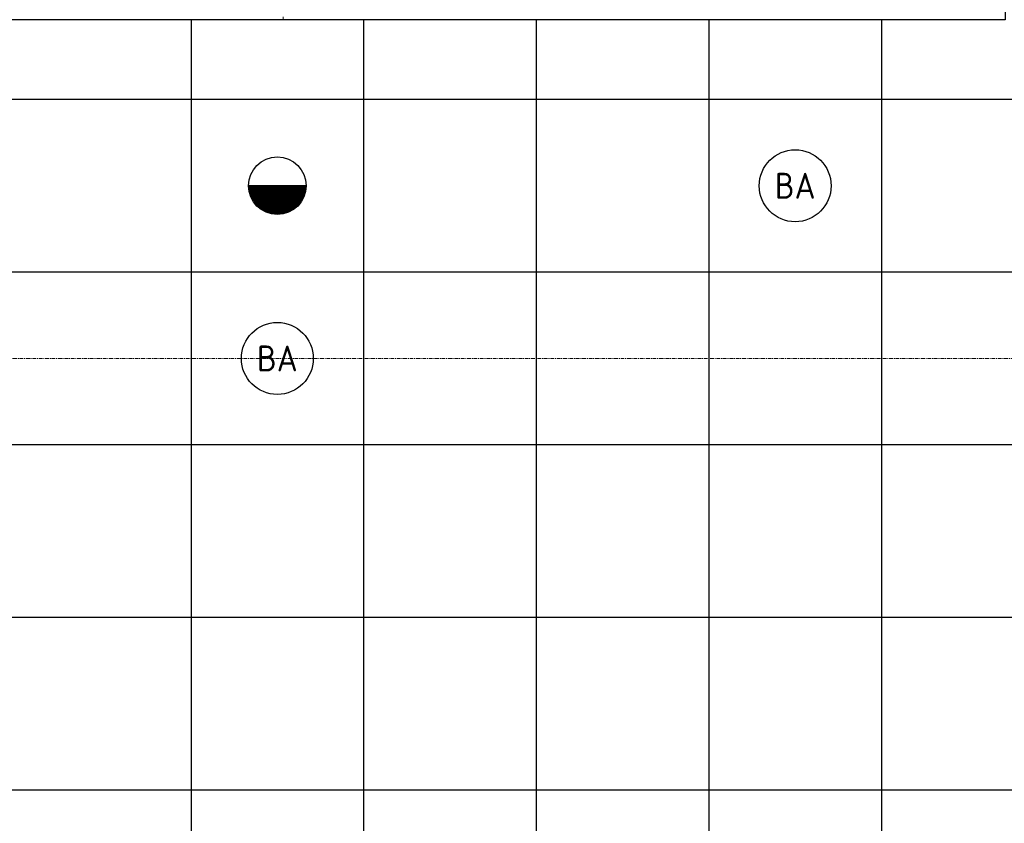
# Model space of a CAD drawing. Header units: millimetres. Extents: x 3625 to 92626, y -20577 to 42628.
# Tile 256 of 256: x 66310 to 69732, y 12213 to 15005. Entities that reach past the tile are written whole.
import ezdxf
from ezdxf.enums import TextEntityAlignment as Align

# ---------------------------------------------------------------- set-up
doc = ezdxf.new("R2010")
doc.units = ezdxf.units.MM
doc.linetypes.add('stramien', pattern=[22.225, 12.7, -3.175, 3.175, -3.175])
for name, color, linetype in [('ATN Hygiene plafond', 20, 'Continuous'), ('ATN Roosterplafond', 20, 'Continuous'), ('EL6311--', 3, 'Continuous'), ('EL6511--', 3, 'Continuous')]:
    doc.layers.add(name, color=color, linetype=linetype)
doc.layers.add('I-WALL', color=2, linetype='Continuous', lineweight=25)
doc.layers.add('S-GRID', color=1, linetype='Continuous', lineweight=18)
doc.styles.add('STABICAD-018', font='ISO8.SHX', dxfattribs={"height": 90})

# ---------------------------------------------------------------- blocks, each defined once
blk = doc.blocks.new('A$C7A9C0EE5')
at = {"layer": 'I-WALL', "color": 50, "lineweight": 18}
for p, q in [((-2785.9, 1187), (-2785.9, 1177)), ((-2785.9, 1177), (-277, 1177))]:
    blk.add_line(p, q, dxfattribs=at)
blk = doc.blocks.new('1115B3A')
at = {"color": 0, "linetype": 'Continuous'}
blk.add_circle((0, 0), 2.5, dxfattribs=at)
at = {"color": 0, "linetype": 'Continuous', "style": 'STABICAD-018'}
for tag, p in [('PANEL', (0, 8)), ('CIRCUIT', (0, 5)), ('SUBCIRCUIT', (4.5, 5)), ('LIGHTFIXTURECODE', (0, 0)), ('SWITCHCODE', (4.5, -1))]:
    blk.add_attdef(tag, text='', height=1.8, dxfattribs=at).set_placement(p, align=Align.MIDDLE)
blk = doc.blocks.new('E00021')
at = {"color": 0, "linetype": 'Continuous'}
blk.add_line((2, 0), (-2, 0), dxfattribs=at)
blk.add_lwpolyline([(-1, 0, 2, 2, 1), (1, 0, 2, 2, 1)], format="xyseb", dxfattribs=at)
blk.add_circle((0, 0), 2, dxfattribs=at)
at = {"color": 0, "linetype": 'Continuous', "style": 'STABICAD-018'}
for tag, p in [('CODING1', (-1.829, 6.443)), ('CODING2', (-1.555, 3.983)), ('ARTICLECODE', (0, 0)), ('FIREPROTECTION_PANEL', (-0.002, -4.159)), ('FIREPROTECTION_ZONE', (-0.928, -7.757)), ('FIREPROTECTION_HARDWARENUMBER', (6.312, -10.353))]:
    blk.add_attdef(tag, text='', height=1.8, dxfattribs=at).set_placement(p, align=Align.MIDDLE)

msp = doc.modelspace()

# ---------------------------------------------------------------- linework, layer by layer
at = {"layer": 'ATN Hygiene plafond'}
msp.add_lwpolyline([(71105.2, 14105.2), (71105.2, 17383.2), (69734.7, 17383.2), (69734.7, 15005.2), (65876.7, 15005.2), (65876.7, 13803.5), (64721.7, 13803.5), (64721.7, 4706.5), (70011.7, 4706.5), (70011.7, 5900.9), (71105.2, 5900.9)], close=True, dxfattribs=at)
for points in [[(66905.2, 15005.2), (66905.2, 4706.5)], [(67505.2, 15005.2), (67505.2, 4706.5)], [(68105.2, 15005.2), (68105.2, 4706.5)], [(68705.2, 15005.2), (68705.2, 4706.5)], [(69305.2, 15005.2), (69305.2, 4706.5)], [(71105.2, 14728.2), (65876.7, 14728.2)], [(71105.2, 14128.2), (65876.7, 14128.2)], [(71105.2, 13528.2), (64721.7, 13528.2)], [(71105.2, 12928.2), (64721.7, 12928.2)], [(71105.2, 12328.2), (64721.7, 12328.2)]]:
    msp.add_lwpolyline(points, dxfattribs=at)
at = {"layer": 'S-GRID', "linetype": 'stramien'}
msp.add_line((25771.1, 13828.2), (91603.5, 13828.2), dxfattribs=at)

# ---------------------------------------------------------------- block references
at = {"layer": 'ATN Roosterplafond', "color": 254}
msp.add_blockref('A$C7A9C0EE5', (70011.7, 13828.2), dxfattribs=at)
at = {"layer": 'EL6311--', "linetype": 'Continuous'}
ref = msp.add_blockref('1115B3A', (69005.2, 14428.2), dxfattribs=dict(at, xscale=50, yscale=50))
ref.add_attrib('LIGHTFIXTURECODE', 'BA', dxfattribs={"layer": '0', "color": 2, "linetype": 'ByBlock', "height": 90, "style": 'STABICAD-018'}).set_placement((69005.2, 14428.2), align=Align.MIDDLE)
ref = msp.add_blockref('1115B3A', (69005.2, 14428.2), dxfattribs=dict(at, xscale=50, yscale=50))
ref.add_attrib('LIGHTFIXTURECODE', 'BA', dxfattribs={"layer": '0', "color": 2, "linetype": 'ByBlock', "height": 90, "style": 'STABICAD-018'}).set_placement((69005.2, 14428.2), align=Align.MIDDLE)
ref = msp.add_blockref('1115B3A', (67205.2, 13828.2), dxfattribs=dict(at, xscale=50, yscale=50))
ref.add_attrib('LIGHTFIXTURECODE', 'BA', dxfattribs={"layer": '0', "color": 2, "linetype": 'ByBlock', "height": 90, "style": 'STABICAD-018'}).set_placement((67205.2, 13828.2), align=Align.MIDDLE)
ref = msp.add_blockref('1115B3A', (67205.2, 13828.2), dxfattribs=dict(at, xscale=50, yscale=50))
ref.add_attrib('LIGHTFIXTURECODE', 'BA', dxfattribs={"layer": '0', "color": 2, "linetype": 'ByBlock', "height": 90, "style": 'STABICAD-018'}).set_placement((67205.2, 13828.2), align=Align.MIDDLE)
at = {"layer": 'EL6511--', "linetype": 'Continuous', "xscale": 50, "yscale": 50}
msp.add_blockref('E00021', (67205.2, 14428.2), dxfattribs=at)

doc.saveas('drawing.dxf')
